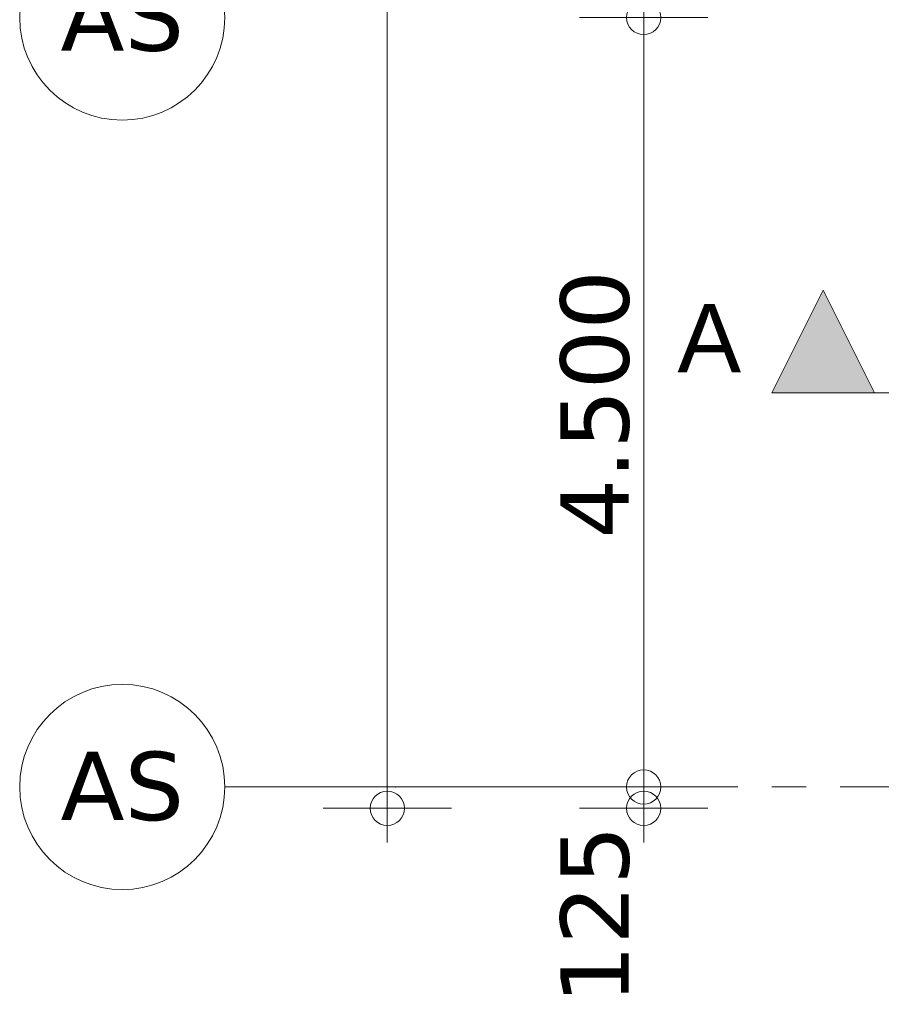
# Model space of a CAD drawing. Header units: millimetres. Extents: x -14925 to 266687, y -3550 to 35834.
# Tile 245 of 256: x 166386 to 171426, y -1271 to 4488. Entities that reach past the tile are written whole.
import ezdxf
from ezdxf.enums import TextEntityAlignment as Align

# ---------------------------------------------------------------- set-up
doc = ezdxf.new("R2010")
doc.units = ezdxf.units.MM
doc.header["$MEASUREMENT"] = 0
doc.linetypes.add('B0204', pattern=[2600, 2000, -200, 200, -200])
doc.linetypes.add('B0302', pattern=[2502.000046, 1252.000046, -625, 0, -625])
for name, color, linetype in [('A Lijn doorsnede', 7, 'Continuous'), ('A Lijn doorsnede 2D arcering', 7, 'Continuous'), ('A Stramien', 7, 'Continuous'), ('Tekst_dim 1_ 100 .DO', 7, 'Continuous')]:
    doc.layers.add(name, color=color, linetype=linetype)
doc.styles.add('GENERATED_STYLE_2', font='verdana.ttf')
doc.styles.add('GENERATED_STYLE_3', font='arial.ttf')
doc.dimstyles.new('GENERATED_STYLE__1', dxfattribs={"dimtxt": 400, "dimasz": 380, "dimexe": 0.18, "dimexo": 0.0625, "dimgap": 0, "dimtad": 1, "dimdec": 0, "dimzin": 0, "dimdsep": 46, "dimtxsty": 'GENERATED_STYLE_2', "dimblk": 'ARROWHEAD_7', "dimblk1": 'ARROWHEAD_7', "dimblk2": 'ARROWHEAD_7', "dimcen": 0.09, "dimse1": 1, "dimse2": 1, "dimclrd": 9, "dimclre": 9, "dimclrt": 9, "dimadec": 1, "dimazin": 0, "dimtfac": 1, "dimtdec": 4, "dimtmove": 0, "dimatfit": 3, "dimfxl": 1, "dimtolj": 1, "dimtzin": 0, "dimarcsym": 0})

# ---------------------------------------------------------------- blocks, each defined once
blk = doc.blocks.new('Standard grid marker_3')
at = {"layer": 'A Stramien', "color": 7, "linetype": 'B0204', "lineweight": 0}
for q in [(0, 0), (46550, 0)]:
    blk.add_line((1000, 0), q, dxfattribs=at)
at = {"layer": 'A Stramien', "color": 7, "linetype": 'Continuous', "lineweight": 0, "flags": 128}
blk.add_lwpolyline([(0, 0, 1), (-1200, 0, 1)], format="xyb", close=True, dxfattribs=at)
at = {"layer": 'A Stramien', "color": 7, "linetype": 'B0204', "lineweight": 0}
blk.add_point((1000, 0), dxfattribs=at)
blk.add_point((1000, 0), dxfattribs=at)
at = {"layer": 'A Stramien', "color": 9, "lineweight": 0, "style": 'GENERATED_STYLE_2'}
for tag, p in [('AC_MarkerText_1_0', (-600, 206.1)), ('AC_MarkerText_1_1', (48150, 206.1))]:
    blk.add_attdef(tag, text='', height=400, dxfattribs=at).set_placement(p, align=Align.TOP_CENTER)
blk = doc.blocks.new('Standard grid marker_4')
at = {"layer": 'A Stramien', "color": 7, "linetype": 'Continuous', "lineweight": 0, "flags": 128}
blk.add_lwpolyline([(0, 0, 1), (-1200, 0, 1)], format="xyb", close=True, dxfattribs=at)
at = {"layer": 'A Stramien', "color": 9, "lineweight": 0, "style": 'GENERATED_STYLE_2'}
blk.add_attdef('AC_MarkerText_1', text='', height=400, rotation=180, dxfattribs=at).set_placement((-600, -491.1), align=Align.TOP_CENTER)
blk = doc.blocks.new('*D5113', base_point=(181310.9, 0))
at = {"layer": 'Tekst_dim 1_ 100 .DO', "color": 9, "linetype": 'Continuous', "lineweight": 0}
for p, q in [((168535.9, 18025), (168535.9, 18325)), ((168910.9, 18125), (168160.9, 18125)), ((168535.9, -25), (168535.9, 18025)), ((168535.9, -325), (168535.9, -25)), ((168910.9, -125), (168160.9, -125))]:
    blk.add_line(p, q, dxfattribs=at)
for centre in [(168535.9, 18125), (168535.9, -125)]:
    blk.add_circle(centre, 100, dxfattribs=at)
at = {"layer": 'Tekst_dim 1_ 100 .DO', "color": 9, "lineweight": 0, "insert": (168455.9, 8028.3), "char_height": 400, "attachment_point": 7, "rotation": 90, "style": 'GENERATED_STYLE_2'}
blk.add_mtext('\\A1;{\\pql;\\fVerdana|b0|i0|c0|p0;\\W1.000000;18.250}', dxfattribs=at)
blk = doc.blocks.new('ARROWHEAD_7')
at = {"color": 0, "linetype": 'Continuous', "lineweight": 0}
for p, q in [((0, -0.25), (0, 0.25)), ((0, 0), (-1, 0)), ((-0.25, 0), (0.25, 0))]:
    blk.add_line(p, q, dxfattribs=at)
blk.add_circle((0, 0), 0.25, dxfattribs=at)
blk = doc.blocks.new('*D5114', base_point=(181310.9, 0))
at = {"layer": 'Tekst_dim 1_ 100 .DO', "color": 9, "linetype": 'Continuous', "lineweight": 0}
for p, q in [((170035.9, -25), (170035.9, 100)), ((170410.9, 0), (169660.9, 0)), ((170035.9, -325), (170035.9, -25)), ((170410.9, -125), (169660.9, -125))]:
    blk.add_line(p, q, dxfattribs=at)
for centre in [(170035.9, 0), (170035.9, -125)]:
    blk.add_circle(centre, 100, dxfattribs=at)
at = {"layer": 'Tekst_dim 1_ 100 .DO', "color": 9, "lineweight": 0, "insert": (169955.9, -1271.3), "char_height": 400, "attachment_point": 7, "rotation": 90, "style": 'GENERATED_STYLE_2'}
blk.add_mtext('\\A1;{\\pql;\\fVerdana|b0|i0|c0|p0;\\W1.000000;125}', dxfattribs=at)
blk = doc.blocks.new('*D5115', base_point=(181310.9, 0))
at = {"layer": 'Tekst_dim 1_ 100 .DO', "color": 9, "linetype": 'Continuous', "lineweight": 0}
for p, q in [((170035.9, 100), (170035.9, 4600)), ((170410.9, 4500), (169660.9, 4500)), ((170035.9, -25), (170035.9, 100))]:
    blk.add_line(p, q, dxfattribs=at)
blk.add_circle((170035.9, 4500), 100, dxfattribs=at)
at = {"layer": 'Tekst_dim 1_ 100 .DO', "color": 9, "lineweight": 0, "insert": (169955.9, 1452.7), "char_height": 400, "attachment_point": 7, "rotation": 90, "style": 'GENERATED_STYLE_2'}
blk.add_mtext('\\A1;{\\pql;\\fVerdana|b0|i0|c0|p0;\\W1.000000;4.500}', dxfattribs=at)
blk = doc.blocks.new('*D5116', base_point=(181310.9, 0))
at = {"layer": 'Tekst_dim 1_ 100 .DO', "color": 9, "linetype": 'Continuous', "lineweight": 0}
for p, q in [((170035.9, 4600), (170035.9, 9100)), ((170410.9, 9000), (169660.9, 9000)), ((170035.9, 100), (170035.9, 4600)), ((170410.9, 4500), (169660.9, 4500))]:
    blk.add_line(p, q, dxfattribs=at)
for centre in [(170035.9, 9000), (170035.9, 4500)]:
    blk.add_circle(centre, 100, dxfattribs=at)
at = {"layer": 'Tekst_dim 1_ 100 .DO', "color": 9, "lineweight": 0, "insert": (169955.9, 5952.7), "char_height": 400, "attachment_point": 7, "rotation": 90, "style": 'GENERATED_STYLE_2'}
blk.add_mtext('\\A1;{\\pql;\\fVerdana|b0|i0|c0|p0;\\W1.000000;4.500}', dxfattribs=at)
blk = doc.blocks.new('Cutting Plane_7_2', base_point=(171085.9, 2304.9))
at = {"layer": 'A Lijn doorsnede 2D arcering', "linetype": 'Continuous', "lineweight": 0, "true_color": 0x000000}
blk.add_hatch(color=18, dxfattribs=at).paths.add_polyline_path([(170785.9, 2304.9), (171385.9, 2304.9), (171085.9, 2904.9)])
at = {"layer": 'A Lijn doorsnede', "color": 9, "linetype": 'B0302', "lineweight": 0}
blk.add_line((171385.9, 2304.9), (173085.9, 2304.9), dxfattribs=at)
at = {"layer": 'A Lijn doorsnede', "color": 2, "linetype": 'Continuous', "lineweight": 0, "flags": 128}
blk.add_lwpolyline([(170785.9, 2304.9), (171385.9, 2304.9), (171085.9, 2904.9)], close=True, dxfattribs=at)
at = {"layer": 'A Lijn doorsnede', "color": 2, "lineweight": 0, "insert": (170605.9, 2424.9), "char_height": 400, "attachment_point": 9, "style": 'GENERATED_STYLE_3'}
blk.add_mtext('\\A1;{\\pqr;\\pt0;\\fArial|b0|i0|c0|p0;\\W1.000000;A}', dxfattribs=at)

msp = doc.modelspace()

# ---------------------------------------------------------------- block references
at = {"layer": 'A Lijn doorsnede', "color": 9, "lineweight": 0}
msp.add_blockref('Cutting Plane_7_2', (171085.9, 2304.9), dxfattribs=at)
at = {"layer": 'A Stramien', "color": 1, "linetype": 'Continuous', "lineweight": 0}
ref = msp.add_blockref('Standard grid marker_4', (167585.9, 4500), dxfattribs=dict(at, xscale=-1, zscale=1000, rotation=180))
ref.add_attrib('AC_MarkerText_1', 'AS', dxfattribs={"color": 9, "lineweight": 0, "height": 400, "style": 'GENERATED_STYLE_2'}).set_placement((166985.9, 4706.1), align=Align.TOP_CENTER)
ref = msp.add_blockref('Standard grid marker_3', (167585.9, 0), dxfattribs=dict(at, zscale=1000))
ref.add_attrib('AC_MarkerText_1', 'AS', dxfattribs={"color": 9, "lineweight": 0, "height": 400, "style": 'GENERATED_STYLE_2'}).set_placement((166985.9, 206.1), align=Align.TOP_CENTER)

# ---------------------------------------------------------------- dimensions: what is measured, and where the dimension line sits
at = {"layer": 'Tekst_dim 1_ 100 .DO', "color": 9, "linetype": 'Continuous', "lineweight": 0}
for base, p1, p2, picture, middle in [((168535.9, 18125), (171535.9, -125), (171535.9, 18125), '*D5113', (168255.9, 8850.6)), ((170035.9, 9000), (171094.4, 4500), (171094.4, 9000), '*D5116', (169755.9, 6622.8)), ((170035.9, 4500), (171252.8, 0), (171094.4, 4500), '*D5115', (169755.9, 2122.8)), ((170035.9, 0), (171535.9, -125), (171252.8, 0), '*D5114', (169755.9, -814.6))]:
    dim = msp.add_linear_dim(base=base, p1=p1, p2=p2, angle=90, dimstyle='GENERATED_STYLE__1', dxfattribs=at)
    dim.commit()
    dim.dimension.update_dxf_attribs({"geometry": picture, "text_midpoint": middle, "dimtype": 160, "text_rotation": 90})

doc.saveas('drawing.dxf')
